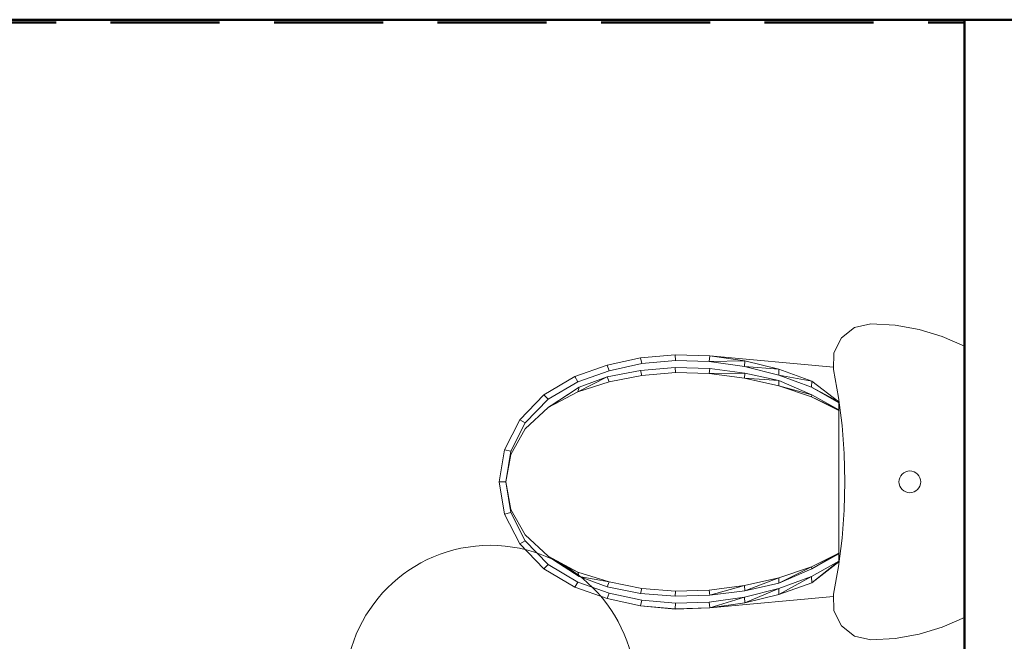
# Model space of a CAD drawing. Header units: millimetres. Extents: x 106 to 21007, y 2709 to 43947.
# Tile 16 of 31: x 13367 to 14722, y 41164 to 42020. Entities that reach past the tile are written whole.
import ezdxf

# ---------------------------------------------------------------- set-up
doc = ezdxf.new("R2010")
doc.units = ezdxf.units.MM
doc.linetypes.add('ADSK_Штриховая_ш3 п1_5', pattern=[225, 150, -75])
for name, color, linetype, lineweight in [('A-AREA-____-IDEN', 2, 'Continuous', 20), ('A-AREA-____-OTLN', 32, 'ADSK_Штриховая_ш3 п1_5', 50), ('A-ROOF-____-MCUT', 132, 'Continuous', 50), ('A-ROOF-____-OTLN', 132, 'Continuous', 20), ('A-WALL-____-MCUT', 113, 'Continuous', 50), ('A-WALL-____-OTLN', 113, 'Continuous', 20), ('M-EQPM-____-OTLN', 50, 'Continuous', 20)]:
    doc.layers.add(name, color=color, linetype=linetype, lineweight=lineweight)

# ---------------------------------------------------------------- blocks, each defined once
blk = doc.blocks.new('Family - 83 new-609336-В_Этаж 04_Вентиляция')
at = {"layer": 'A-ROOF-____-MCUT', "color": 53}
blk.add_line((10800, -3493.8), (-1500, -3493.8), dxfattribs=at)
blk = doc.blocks.new('Family - RT - 008-609337-В_Этаж 04_Вентиляция')
blk.add_blockref('Family - 83 new-609336-В_Этаж 04_Вентиляция', (0, 0))
blk = doc.blocks.new('Прямая форма - 83 new-610915-В_Этаж 04_Вентиляция')
at = {"layer": 'A-WALL-____-MCUT', "color": 53}
for p, q in [((1843.8, 50), (0, 50)), ((0, 50), (0, -50)), ((1843.8, -50), (1843.8, 50)), ((0, -50), (1843.8, -50))]:
    blk.add_line(p, q, dxfattribs=at)
blk = doc.blocks.new('Прямая форма - SW - 013-610916-В_Этаж 04_Вентиляция')
blk.add_blockref('Прямая форма - 83 new-610915-В_Этаж 04_Вентиляция', (0, 0))
blk = doc.blocks.new('Прямая форма - 83 new-608817-В_Этаж 04_Вентиляция')
at = {"layer": 'M-EQPM-____-OTLN', "color": 9}
for p, q in [((200.1, -30.5), (186.8, 0)), ((-186.8, 0), (-200.1, -30.5)), ((-200.1, -30.5), (-209.7, -62.4)), ((209.7, -62.4), (200.1, -30.5)), ((-209.7, -62.4), (-215.5, -95.2)), ((-13.9, -69.2), (-12.5, -66.6)), ((-12.5, -66.6), (-10.6, -64.4)), ((-10.6, -64.4), (-8.3, -62.5)), ((-8.3, -62.5), (-5.7, -61.1)), ((-5.7, -61.1), (-2.9, -60.3)), ((-2.9, -60.3), (0, -60)), ((0, -60), (2.9, -60.3)), ((2.9, -60.3), (5.7, -61.1)), ((5.7, -61.1), (8.3, -62.5)), ((8.3, -62.5), (10.6, -64.4)), ((10.6, -64.4), (12.5, -66.6)), ((12.5, -66.6), (13.9, -69.2)), ((215.5, -95.2), (209.7, -62.4)), ((-15, -75), (-14.7, -72.1)), ((-14.7, -77.9), (-15, -75)), ((-14.7, -72.1), (-13.9, -69.2)), ((-13.9, -80.7), (-14.7, -77.9)), ((-12.5, -83.3), (-13.9, -80.7)), ((13.9, -80.7), (12.5, -83.3)), ((13.9, -69.2), (14.7, -72.1)), ((14.7, -77.9), (13.9, -80.7)), ((14.7, -72.1), (15, -75)), ((15, -75), (14.7, -77.9)), ((-10.6, -85.6), (-12.5, -83.3)), ((-8.3, -87.4), (-10.6, -85.6)), ((-5.7, -88.8), (-8.3, -87.4)), ((-2.9, -89.7), (-5.7, -88.8)), ((0, -90), (-2.9, -89.7)), ((2.9, -89.7), (0, -90)), ((5.7, -88.8), (2.9, -89.7)), ((8.3, -87.4), (5.7, -88.8)), ((10.6, -85.6), (8.3, -87.4)), ((12.5, -83.3), (10.6, -85.6)), ((-215.5, -95.2), (-217.5, -128.5)), ((217.5, -128.5), (215.5, -95.2)), ((-217.5, -128.5), (-212.4, -151)), ((212.4, -151), (217.5, -128.5)), ((-212.4, -151), (-198.2, -169.1)), ((198.2, -169.1), (212.4, -151)), ((-198.2, -169.1), (-177.6, -179.5)), ((-154.5, -180), (-116.2, -173.2)), ((-138.7, -210.1), (-110.2, -172.9)), ((-130.1, -210.2), (-110.2, -172.9)), ((-108.9, -172.9), (-130.1, -210.2)), ((-119.6, -210.1), (-99.2, -172.9)), ((-117.1, -210.2), (-99.2, -172.9)), ((-98, -172.9), (-117.1, -210.2)), ((-116.2, -173.2), (-77.6, -168.3)), ((-110.2, -172.9), (-108.9, -172.9)), ((-108.9, -172.9), (-99.2, -172.9)), ((-99.2, -172.9), (-98, -172.9)), ((-98, -172.9), (98, -172.9)), ((-77.6, -168.3), (-38.9, -165.4)), ((-38.9, -165.4), (0, -164.4)), ((38.9, -165.4), (0, -164.4)), ((77.6, -168.3), (38.9, -165.4)), ((77.6, -168.3), (116.2, -173.2)), ((98, -172.9), (99.2, -172.9)), ((98, -172.9), (119.6, -210.1)), ((117.1, -210.2), (98, -172.9)), ((99.2, -172.9), (108.9, -172.9)), ((99.2, -172.9), (119.6, -210.1)), ((108.9, -172.9), (110.2, -172.9)), ((108.9, -172.9), (138.7, -210.1)), ((130.1, -210.2), (108.9, -172.9)), ((110.2, -172.9), (138.7, -210.1)), ((116.2, -173.2), (154.5, -180)), ((177.6, -179.5), (198.2, -169.1)), ((-177.6, -179.5), (-154.5, -180)), ((-157.8, -179.9), (-173.5, -350.4)), ((154.5, -180), (177.6, -179.5)), ((173.5, -350.4), (157.8, -179.9)), ((-154.9, -255.3), (-138.7, -210.1)), ((-146.7, -255.5), (-138.7, -210.1)), ((-130.1, -210.2), (-146.7, -255.5)), ((-139.4, -255.3), (-119.6, -210.1)), ((-138.7, -210.1), (-130.1, -210.2)), ((-132, -255.5), (-119.6, -210.1)), ((-117.1, -210.2), (-132, -255.5)), ((-119.6, -210.1), (-117.1, -210.2)), ((119.6, -210.1), (117.1, -210.2)), ((117.1, -210.2), (139.4, -255.3)), ((132, -255.5), (117.1, -210.2)), ((119.6, -210.1), (139.4, -255.3)), ((138.7, -210.1), (130.1, -210.2)), ((130.1, -210.2), (154.9, -255.3)), ((146.7, -255.5), (130.1, -210.2)), ((138.7, -210.1), (154.9, -255.3)), ((-166.5, -302.2), (-154.9, -255.3)), ((-158.6, -302.8), (-154.9, -255.3)), ((-146.7, -255.5), (-158.6, -302.8)), ((-154.9, -255.3), (-146.7, -255.5)), ((-149.8, -302.2), (-139.4, -255.3)), ((-142.7, -302.8), (-139.4, -255.3)), ((-132, -255.5), (-142.7, -302.8)), ((-139.4, -255.3), (-132, -255.5)), ((139.4, -255.3), (132, -255.5)), ((132, -255.5), (149.8, -302.2)), ((142.7, -302.8), (132, -255.5)), ((139.4, -255.3), (149.8, -302.2)), ((154.9, -255.3), (146.7, -255.5)), ((146.7, -255.5), (166.5, -302.2)), ((158.6, -302.8), (146.7, -255.5)), ((154.9, -255.3), (166.5, -302.2)), ((-173.3, -350.4), (-166.5, -302.2)), ((-165.6, -351.3), (-166.5, -302.2)), ((-166.5, -302.2), (-158.6, -302.8)), ((-158.6, -302.8), (-165.6, -351.3)), ((-156, -350.4), (-149.8, -302.2)), ((-149, -351.3), (-149.8, -302.2)), ((-149.8, -302.2), (-142.7, -302.8)), ((-142.7, -302.8), (-149, -351.3)), ((149.8, -302.2), (142.7, -302.8)), ((142.7, -302.8), (156, -350.4)), ((149, -351.3), (142.7, -302.8)), ((149.8, -302.2), (156, -350.4)), ((166.5, -302.2), (158.6, -302.8)), ((158.6, -302.8), (173.3, -350.4)), ((165.6, -351.3), (158.6, -302.8)), ((166.5, -302.2), (173.3, -350.4)), ((-175, -398.1), (-173.5, -350.4)), ((-174.8, -398.1), (-173.3, -350.4)), ((-173.3, -350.4), (-165.6, -351.3)), ((-165.6, -351.3), (-167, -397.7)), ((-157.3, -398.1), (-156, -350.4)), ((-156, -350.4), (-149, -351.3)), ((-149, -351.3), (-150.3, -397.7)), ((156, -350.4), (149, -351.3)), ((150.3, -397.7), (149, -351.3)), ((156, -350.4), (157.3, -398.1)), ((173.3, -350.4), (165.6, -351.3)), ((167, -397.7), (165.6, -351.3)), ((173.3, -350.4), (174.8, -398.1)), ((175, -398.1), (173.5, -350.4)), ((-170.7, -445.5), (-175, -398.1)), ((-167, -397.7), (-174.8, -398.1)), ((-170.5, -445.5), (-174.8, -398.1)), ((-162.8, -443.9), (-167, -397.7)), ((-150.3, -397.7), (-157.3, -398.1)), ((-153.4, -445.5), (-157.3, -398.1)), ((-146.5, -443.9), (-150.3, -397.7)), ((150.3, -397.7), (146.5, -443.9)), ((157.3, -398.1), (150.3, -397.7)), ((157.3, -398.1), (153.4, -445.5)), ((167, -397.7), (162.8, -443.9)), ((174.8, -398.1), (167, -397.7)), ((174.8, -398.1), (170.5, -445.5)), ((170.7, -445.5), (175, -398.1)), ((-170.7, -445.5), (-160.6, -491.7)), ((-170.5, -445.5), (-162.8, -443.9)), ((-160.4, -491.7), (-170.5, -445.5)), ((-153, -488.9), (-162.8, -443.9)), ((-153.4, -445.5), (-146.5, -443.9)), ((-144.4, -491.7), (-153.4, -445.5)), ((-146.5, -443.9), (-137.7, -488.9)), ((137.7, -488.9), (146.5, -443.9)), ((153.4, -445.5), (144.4, -491.7)), ((146.5, -443.9), (153.4, -445.5)), ((153, -488.9), (162.8, -443.9)), ((170.5, -445.5), (160.4, -491.7)), ((160.6, -491.7), (170.7, -445.5)), ((162.8, -443.9), (170.5, -445.5)), ((-160.6, -491.7), (-144.9, -535.9)), ((-160.4, -491.7), (-153, -488.9)), ((-144.8, -535.9), (-160.4, -491.7)), ((-137.8, -531.8), (-153, -488.9)), ((-144.4, -491.7), (-137.7, -488.9)), ((-130.3, -530.2), (-144.4, -491.7)), ((-124, -531.8), (-144.4, -491.7)), ((-137.7, -488.9), (-124, -531.8)), ((124, -531.8), (137.7, -488.9)), ((137.7, -488.9), (130.3, -530.2)), ((144.4, -491.7), (130.3, -530.2)), ((144.4, -491.7), (137.7, -488.9)), ((153, -488.9), (137.8, -531.8)), ((160.4, -491.7), (144.8, -535.9)), ((144.9, -535.9), (160.6, -491.7)), ((160.4, -491.7), (153, -488.9)), ((-144.9, -535.9), (-119.7, -578.7)), ((-144.8, -535.9), (-137.8, -531.8)), ((-119.6, -578.7), (-144.8, -535.9)), ((-113.8, -572.6), (-137.8, -531.8)), ((-107.6, -565), (-130.3, -530.2)), ((-102.4, -572.6), (-130.3, -530.2)), ((-130.3, -530.2), (-124, -531.8)), ((-124, -531.8), (-102.4, -572.6)), ((102.4, -572.6), (124, -531.8)), ((130.3, -530.2), (107.6, -565)), ((124, -531.8), (107.6, -565)), ((113.8, -572.6), (137.8, -531.8)), ((144.8, -535.9), (119.6, -578.7)), ((119.7, -578.7), (144.9, -535.9)), ((130.3, -530.2), (124, -531.8)), ((137.8, -531.8), (144.8, -535.9)), ((-102.7, -572.1), (-107.6, -565)), ((107.6, -565), (102.4, -572.6)), ((-119.7, -578.7), (-85.3, -611.8)), ((-119.6, -578.7), (-113.8, -572.6)), ((-85.2, -611.8), (-119.6, -578.7)), ((-81.1, -604.2), (-113.8, -572.6)), ((-73, -604.2), (-102.4, -572.6)), ((73, -604.2), (102.4, -572.6)), ((81.1, -604.2), (113.8, -572.6)), ((119.6, -578.7), (85.2, -611.8)), ((85.3, -611.8), (119.7, -578.7)), ((119.6, -578.7), (113.8, -572.6)), ((-85.2, -611.8), (-81.1, -604.2)), ((-42.2, -624.1), (-81.1, -604.2)), ((-37.9, -624.1), (-73, -604.2)), ((37.9, -624.1), (73, -604.2)), ((42.2, -624.1), (81.1, -604.2)), ((85.2, -611.8), (81.1, -604.2)), ((-85.3, -611.8), (-44.3, -632.8)), ((-44.3, -632.8), (-85.2, -611.8)), ((85.2, -611.8), (44.3, -632.8)), ((44.3, -632.8), (85.3, -611.8)), ((-44.3, -632.8), (-42.2, -624.1)), ((0, -640), (-44.3, -632.8)), ((-44.3, -632.8), (0, -640)), ((0, -631), (-42.2, -624.1)), ((-37.9, -624.1), (0, -631)), ((42.2, -624.1), (0, -631)), ((0, -631), (37.9, -624.1)), ((0, -640), (0, -631)), ((44.3, -632.8), (0, -640)), ((0, -640), (44.3, -632.8)), ((44.3, -632.8), (42.2, -624.1))]:
    blk.add_line(p, q, dxfattribs=at)
blk = doc.blocks.new('Прямая форма - FU - 054-610931-В_Этаж 04_Вентиляция')
blk.add_blockref('Прямая форма - 83 new-608817-В_Этаж 04_Вентиляция', (0, 0))
blk = doc.blocks.new('83 new_ifc_RVT-1-В_Этаж 04_Вентиляция')
at = {"layer": 'A-ROOF-____-OTLN', "color": 253, "lineweight": 9, "rotation": 180}
blk.add_blockref('Family - RT - 008-609337-В_Этаж 04_Вентиляция', (30210.3, 38525.8), dxfattribs=at)
at = {"layer": 'A-WALL-____-OTLN', "color": 253, "lineweight": 9, "rotation": 90}
blk.add_blockref('Прямая форма - SW - 013-610916-В_Этаж 04_Вентиляция', (25560.3, 40175.8), dxfattribs=at)
at = {"layer": 'M-EQPM-____-OTLN', "color": 253, "lineweight": 9, "rotation": 270}
blk.add_blockref('Прямая форма - FU - 054-610931-В_Этаж 04_Вентиляция', (25510.3, 41383.7), dxfattribs=at)
blk = doc.blocks.new('ADSK_M_Помещения - Номер Имя-152985-В_Этаж 04_Вентиляция')
at = {"layer": 'A-AREA-____-IDEN'}
blk.add_circle((0, 0), 4, dxfattribs=at)

msp = doc.modelspace()

# ---------------------------------------------------------------- linework, layer by layer
at = {"layer": 'A-AREA-____-OTLN'}
msp.add_line((13267, 42015.8), (14667, 42015.8), dxfattribs=at)

# ---------------------------------------------------------------- block references
at = {"lineweight": 9}
msp.add_blockref('83 new_ifc_RVT-1-В_Этаж 04_Вентиляция', (-10843.3, 0), dxfattribs=at)
at = {"layer": 'A-AREA-____-IDEN', "xscale": 49.99999999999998, "yscale": 49.99999999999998, "zscale": 49.99999999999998}
msp.add_blockref('ADSK_M_Помещения - Номер Имя-152985-В_Этаж 04_Вентиляция', (14014.5, 41096.4), dxfattribs=at)

doc.saveas('drawing.dxf')
